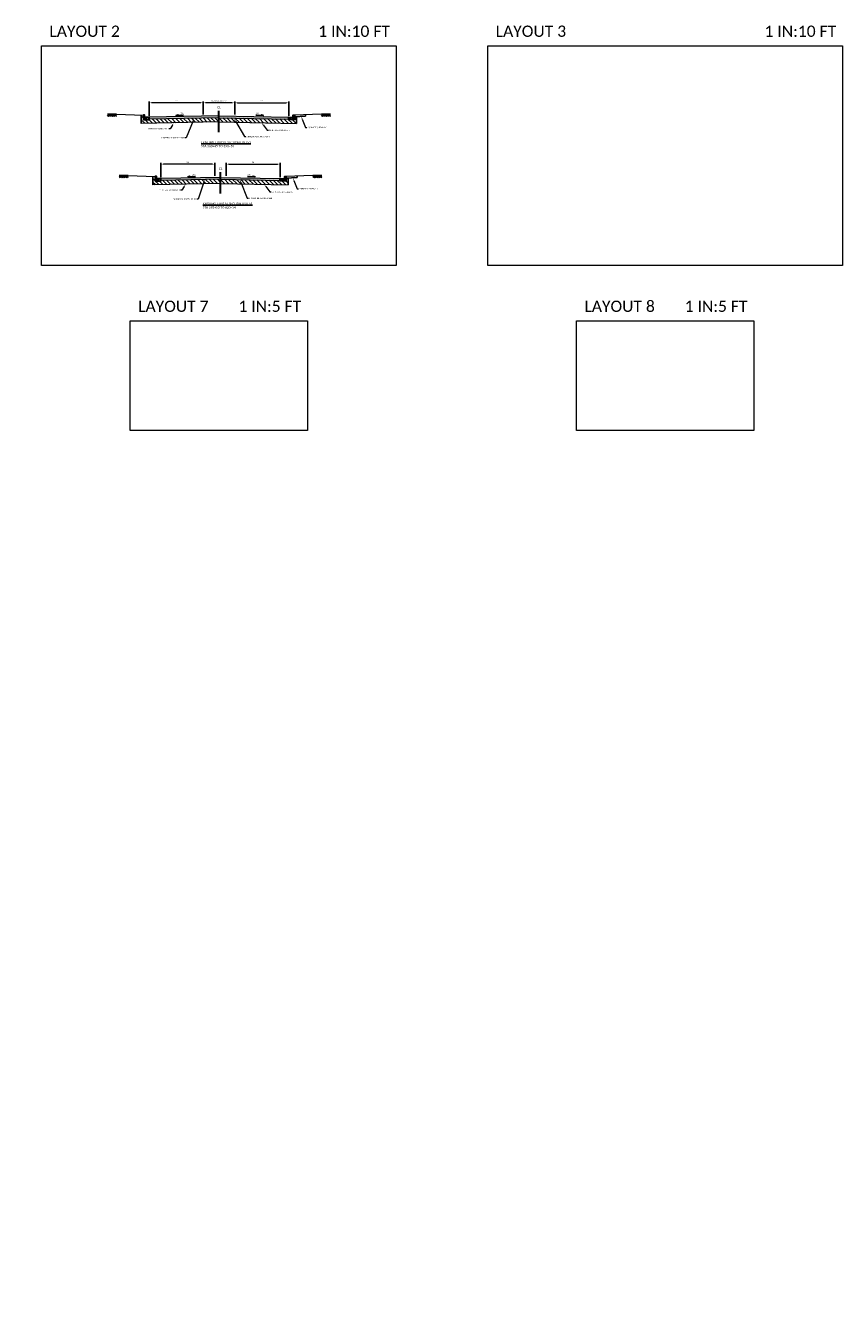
# Model space of a CAD drawing. Extents: x 0 to 4422, y 0 to 4518.
# Tile 4 of 5: x 3667 to 4030, y 3953 to 4516. Entities that reach past the tile are written whole.
import ezdxf
from ezdxf import colors
from ezdxf.entities.mleader import LeaderData, LeaderLine
from ezdxf.enums import TextEntityAlignment as Align
from ezdxf.math import Vec2, Vec3

# ---------------------------------------------------------------- set-up
doc = ezdxf.new("R2010")
doc.units = 21
doc.header["$MEASUREMENT"] = 0
doc.layers.get('Defpoints').update_dxf_attribs({"lineweight": 25})
for name, color, linetype, lineweight in [('E_MISC_TYPS', 252, 'Continuous', 25), ('P_MISC_Text', 7, 'Continuous', 25), ('P_MISC_TXT', 7, 'Continuous', 25), ('P_MISC_TYPS', 7, 'Continuous', 25)]:
    doc.layers.add(name, color=color, linetype=linetype, lineweight=lineweight)
doc.layers.add('P_MISC_NoPlot', color=7, linetype='Continuous', lineweight=18, plot=False)
doc.styles.add('ArialRegular', font='arial.ttf')
doc.styles.add('CalibriLight', font='calibril.ttf')
doc.styles.add('CalibriRegular', font='calibri.ttf')
doc.dimstyles.new('060-LANE & SHLD', dxfattribs={"dimtxt": 0.06, "dimasz": 0.08, "dimexe": 0.06, "dimexo": 0.06, "dimgap": 0.05, "dimtad": 1, "dimdec": 0, "dimzin": 0, "dimdsep": 46, "dimtxsty": 'CalibriLight', "dimcen": -1, "dimse1": 1, "dimse2": 1, "dimclrd": 256, "dimclre": 256, "dimclrt": 256, "dimaunit": 1, "dimadec": 3, "dimazin": 2, "dimtfac": 1, "dimtdec": 0, "dimtofl": 0, "dimtmove": 0, "dimatfit": 3, "dimfxl": 1, "dimtolj": 1, "dimtzin": 0, "dimlwd": 9, "dimlwe": -1, "dimarcsym": 0})
pattern_1 = [(135, (3753.1985, 4473.5343), (-0.883883, -0.883883), [])]

# ---------------------------------------------------------------- blocks, each defined once
blk = doc.blocks.new('2 percent slope LT')
at = {"layer": 'P_MISC_TYPS'}
h = blk.add_hatch(color=256, dxfattribs=at)
h.dxf.hatch_style = 1
h.paths.add_polyline_path([(-0.337, -0.007), (-0.249, -0.005), (-0.249, 0.028)])
at = {"layer": 'P_MISC_TYPS', "flags": 128}
blk.add_lwpolyline([(0, 0), (-0.337, -0.007), (-0.249, 0.028), (-0.249, -0.005)], dxfattribs=at)
at = {"layer": 'P_MISC_TYPS', "insert": (-0.004, 0.119), "char_height": 0.07, "attachment_point": 3, "rotation": 1.1458, "style": 'CalibriLight'}
blk.add_mtext_dynamic_manual_height_columns('2%', width=0.15474, gutter_width=3.5, heights=[0], dxfattribs=at)
blk = doc.blocks.new('2 percent slope RT')
at = {"layer": 'P_MISC_TYPS'}
h = blk.add_hatch(color=256, dxfattribs=at)
h.dxf.hatch_style = 1
h.paths.add_polyline_path([(0.337, -0.007), (0.249, -0.005), (0.249, 0.028)])
at = {"layer": 'P_MISC_TYPS', "flags": 128}
blk.add_lwpolyline([(0, 0), (0.337, -0.007), (0.249, 0.028), (0.249, -0.005)], dxfattribs=at)
at = {"layer": 'P_MISC_TYPS', "insert": (0.004, 0.119), "char_height": 0.07, "attachment_point": 1, "rotation": 358.8542, "style": 'CalibriLight'}
blk.add_mtext_dynamic_manual_height_columns('2%', width=0.15474, gutter_width=3.5, heights=[0], dxfattribs=at)
blk = doc.blocks.new('30-inch curb .0625-inch per ft')
at = {"layer": 'P_MISC_TYPS', "lineweight": 30, "flags": 128}
blk.add_lwpolyline([(-0.25, -0.115625), (0, -0.1), (0, 0), (-0.2, -0.0125), (-0.2, 0.0875), (-0.25, 0.0875), (-0.25, -0.115625)], dxfattribs=at)
blk = doc.blocks.new('*D39')
at = {"layer": 'Defpoints', "color": 0, "transparency": 16777216}
for p in [(3784.2, 4481.97), (3760.2, 4476.2), (3784.2, 4475.58)]:
    blk.add_point(p, dxfattribs=at)
at = {"layer": 'P_MISC_Text', "transparency": 16777216}
for p, q in [((3760.2, 4476.8), (3760.2, 4482.57)), ((3784.2, 4476.18), (3784.2, 4482.57))]:
    blk.add_line(p, q, dxfattribs=at)
at = {"layer": 'P_MISC_Text', "lineweight": 5, "transparency": 16777216}
blk.add_line((3761.4, 4481.97), (3783, 4481.97), dxfattribs=at)
at = {"layer": 'P_MISC_Text', "transparency": 16777216}
for points in [[(3761.4, 4482.17), (3761.4, 4481.77), (3760.2, 4481.97)], [(3783, 4482.17), (3783, 4481.77), (3784.2, 4481.97)]]:
    blk.add_solid(points, dxfattribs=at)
at = {"layer": 'P_MISC_Text', "transparency": 16777216, "insert": (3772.2, 4482.77), "char_height": 0.6, "attachment_point": 5, "style": 'ArialRegular'}
blk.add_mtext("\\A1;24'", dxfattribs=at)
blk = doc.blocks.new('*D40')
at = {"layer": 'Defpoints', "color": 0, "transparency": 16777216}
for p in [(3722.2, 4481.97), (3722.2, 4475.58), (3746.2, 4476.2)]:
    blk.add_point(p, dxfattribs=at)
at = {"layer": 'P_MISC_Text', "transparency": 16777216}
for p, q in [((3722.2, 4476.18), (3722.2, 4482.57)), ((3746.2, 4476.8), (3746.2, 4482.57))]:
    blk.add_line(p, q, dxfattribs=at)
at = {"layer": 'P_MISC_Text', "lineweight": 5, "transparency": 16777216}
blk.add_line((3745, 4481.97), (3723.4, 4481.97), dxfattribs=at)
at = {"layer": 'P_MISC_Text', "transparency": 16777216}
for points in [[(3723.4, 4482.17), (3723.4, 4481.77), (3722.2, 4481.97)], [(3745, 4482.17), (3745, 4481.77), (3746.2, 4481.97)]]:
    blk.add_solid(points, dxfattribs=at)
at = {"layer": 'P_MISC_Text', "transparency": 16777216, "insert": (3734.2, 4482.77), "char_height": 0.6, "attachment_point": 5, "style": 'ArialRegular'}
blk.add_mtext("\\A1;24'", dxfattribs=at)
blk = doc.blocks.new('*D41')
at = {"layer": 'Defpoints', "color": 0, "transparency": 16777216}
for p in [(3746.2, 4481.97), (3746.2, 4476.2), (3760.2, 4476.2)]:
    blk.add_point(p, dxfattribs=at)
at = {"layer": 'P_MISC_Text', "lineweight": 5, "transparency": 16777216}
blk.add_line((3759, 4481.97), (3747.4, 4481.97), dxfattribs=at)
at = {"layer": 'P_MISC_Text', "transparency": 16777216}
for points in [[(3747.4, 4482.17), (3747.4, 4481.77), (3746.2, 4481.97)], [(3759, 4482.17), (3759, 4481.77), (3760.2, 4481.97)]]:
    blk.add_solid(points, dxfattribs=at)
at = {"layer": 'P_MISC_Text', "transparency": 16777216, "insert": (3753.2, 4482.78), "char_height": 0.6, "attachment_point": 5, "style": 'ArialRegular'}
blk.add_mtext("\\A1;VARIES 14' TO 16'", dxfattribs=at)
blk = doc.blocks.new('Center Line')
at = {"layer": 'P_MISC_TYPS', "lineweight": 30}
blk.add_line((0, -0.472), (0, 0.472), dxfattribs=at)
at = {"layer": 'P_MISC_TYPS', "style": 'CalibriLight'}
blk.add_text('CL', height=0.1, dxfattribs=at).set_placement((0, 0.63), align=Align.MIDDLE_CENTER)
blk = doc.blocks.new('*D42')
at = {"layer": 'Defpoints', "color": 0, "transparency": 16777216}
for p in [(3780.44, 4454.75), (3756.44, 4448.98), (3780.44, 4448.36)]:
    blk.add_point(p, dxfattribs=at)
at = {"layer": 'P_MISC_Text', "transparency": 16777216}
for p, q in [((3756.44, 4449.58), (3756.44, 4455.35)), ((3780.44, 4448.96), (3780.44, 4455.35))]:
    blk.add_line(p, q, dxfattribs=at)
at = {"layer": 'P_MISC_Text', "lineweight": 5, "transparency": 16777216}
blk.add_line((3757.64, 4454.75), (3779.24, 4454.75), dxfattribs=at)
at = {"layer": 'P_MISC_Text', "transparency": 16777216}
for points in [[(3757.64, 4454.95), (3757.64, 4454.55), (3756.44, 4454.75)], [(3779.24, 4454.95), (3779.24, 4454.55), (3780.44, 4454.75)]]:
    blk.add_solid(points, dxfattribs=at)
at = {"layer": 'P_MISC_Text', "transparency": 16777216, "insert": (3768.44, 4455.55), "char_height": 0.6, "attachment_point": 5, "style": 'ArialRegular'}
blk.add_mtext("\\A1;24'", dxfattribs=at)
blk = doc.blocks.new('*D43')
at = {"layer": 'Defpoints', "color": 0, "transparency": 16777216}
for p in [(3727.44, 4454.75), (3727.44, 4448.36), (3751.44, 4448.98)]:
    blk.add_point(p, dxfattribs=at)
at = {"layer": 'P_MISC_Text', "transparency": 16777216}
for p, q in [((3727.44, 4448.96), (3727.44, 4455.35)), ((3751.44, 4449.58), (3751.44, 4455.35))]:
    blk.add_line(p, q, dxfattribs=at)
at = {"layer": 'P_MISC_Text', "lineweight": 5, "transparency": 16777216}
blk.add_line((3750.24, 4454.75), (3728.64, 4454.75), dxfattribs=at)
at = {"layer": 'P_MISC_Text', "transparency": 16777216}
for points in [[(3728.64, 4454.95), (3728.64, 4454.55), (3727.44, 4454.75)], [(3750.24, 4454.95), (3750.24, 4454.55), (3751.44, 4454.75)]]:
    blk.add_solid(points, dxfattribs=at)
at = {"layer": 'P_MISC_Text', "transparency": 16777216, "insert": (3739.44, 4455.55), "char_height": 0.6, "attachment_point": 5, "style": 'ArialRegular'}
blk.add_mtext("\\A1;24'", dxfattribs=at)

msp = doc.modelspace()

# ---------------------------------------------------------------- hatches: boundary and pattern name
at = {"layer": 'E_MISC_TYPS'}
h = msp.add_hatch(dxfattribs=at)
h.set_pattern_fill('EARTH', color=256, scale=5, angle=45)
h.set_pattern_definition([(45, (3705.6985, 4476.436), (0, 1.7678), [1.25, -1.25]), (45, (3705.367, 4476.7674), (0, 1.76777), [1.25, -1.25]), (45, (3705.0356, 4477.0989), (0, 1.76777), [1.25, -1.25]), (135, (3705.0356, 4477.3198), (-1.76777, 1e-16), [1.25, -1.25]), (135, (3705.367, 4477.6513), (-1.76777, 1e-16), [1.25, -1.25]), (135, (3705.6985, 4477.9828), (-1.76777, 1e-16), [1.25, -1.25])])
h.paths.add_polyline_path([(3707.7, 4475.94), (3707.7, 4476.94), (3703.7, 4476.94), (3703.7, 4475.94)])
h = msp.add_hatch(dxfattribs=at)
h.set_pattern_fill('ANSI31', color=256, scale=10, angle=90)
h.set_pattern_definition(pattern_1)
h.paths.add_polyline_path([(3753.2, 4473.53), (3753.2, 4473.87), (3753.2, 4474.37), (3753.2, 4475.37), (3722.2, 4474.75), (3722.2, 4474.58), (3719.7, 4474.42), (3719.7, 4476.46), (3718.7, 4476.5), (3718.7, 4472.84)])
h = msp.add_hatch(dxfattribs=at)
h.set_pattern_fill('AR-CONC', color=256, scale=0.2)
h.set_pattern_definition([(50, (3720.9485, 4475.4403), (1.4345, -0.1255), [0.15, -1.65]), (355, (3720.9485, 4475.4403), (-0.2775, 1.5044), [0.12, -1.32]), (100.45, (3721.068, 4475.4299), (1.157, 1.3789), [0.1275, -1.4023]), (46.18, (3720.9485, 4475.8403), (2.1345, -0.331), [0.225, -2.475]), (96.64, (3721.1263, 4475.8127), (1.8693, 1.9482), [0.1912, -2.1034]), (351.18, (3720.9485, 4475.8403), (1.8693, 1.9482), [0.18, -1.98]), (21, (3721.1485, 4475.7403), (1.1938, -0.80524), [0.15, -1.65]), (326, (3721.1485, 4475.7403), (0.4866, 1.4503), [0.12, -1.32]), (71.45, (3721.248, 4475.6732), (1.6804, 0.6451), [0.1275, -1.4023]), (37.5, (3720.94847, 4475.44033), (0.02432, 0.66579), [0, -1.304, 0, -1.34, 0, -1.325]), (7.5, (3720.9485, 4475.4403), (0.52614, 0.78882), [0, -0.764, 0, -1.274, 0, -0.505]), (327.5, (3720.5025, 4475.44033), (1.06764, -0.04511), [0, -0.5, 0, -1.56, 0, -2.07]), (317.5, (3720.3025, 4475.4403), (1.16637, 0.2002), [0, -0.65, 0, -1.036, 0, -1.47])])
h.paths.add_polyline_path([(3720.2, 4475.46), (3720.2, 4476.46), (3719.7, 4476.46), (3719.7, 4474.42), (3722.2, 4474.58), (3722.2, 4475.58)])
h = msp.add_hatch(color=256, dxfattribs=at)
h.dxf.hatch_style = 1
h.paths.add_polyline_path([(3753.2, 4475.37), (3753.2, 4475.7), (3753.2, 4476.2), (3722.2, 4475.58), (3722.2, 4474.75)])
h = msp.add_hatch(color=256, dxfattribs=at)
h.dxf.hatch_style = 1
h.paths.add_polyline_path([(3784.2, 4474.75), (3784.2, 4475.58), (3753.2, 4476.2), (3753.2, 4475.7), (3753.2, 4475.37)])
h = msp.add_hatch(dxfattribs=at)
h.set_pattern_fill('ANSI31', color=256, scale=10, angle=90)
h.set_pattern_definition(pattern_1)
h.paths.add_polyline_path([(3787.7, 4472.84), (3787.7, 4475.83), (3786.7, 4475.79), (3786.7, 4474.42), (3784.2, 4474.58), (3784.2, 4474.75), (3753.2, 4475.37), (3753.2, 4474.37), (3753.2, 4473.87), (3753.2, 4473.53)])
h = msp.add_hatch(dxfattribs=at)
h.set_pattern_fill('AR-CONC', color=256, scale=0.2)
h.set_pattern_definition([(50, (3784.1985, 4474.581), (1.4345, -0.1255), [0.15, -1.65]), (355, (3784.1985, 4474.581), (-0.2775, 1.5044), [0.12, -1.32]), (100.45, (3784.318, 4474.5705), (1.157, 1.3789), [0.1275, -1.4023]), (46.184, (3784.1985, 4474.981), (2.1345, -0.331), [0.225, -2.475]), (96.636, (3784.3763, 4474.9534), (1.8693, 1.9482), [0.1912, -2.1034]), (351.18, (3784.1985, 4474.981), (1.8693, 1.9482), [0.18, -1.98]), (21, (3784.3985, 4474.881), (1.1938, -0.80524), [0.15, -1.65]), (326, (3784.3985, 4474.881), (0.4866, 1.4503), [0.12, -1.32]), (71.45, (3784.498, 4474.8139), (1.68044, 0.64506), [0.1275, -1.4023]), (37.5, (3784.19847, 4474.58095), (0.02432, 0.66579), [0, -1.304, 0, -1.34, 0, -1.325]), (7.5, (3784.1985, 4474.58095), (0.52614, 0.78882), [0, -0.764, 0, -1.274, 0, -0.505]), (327.5, (3783.7525, 4474.58095), (1.067645, -0.04511), [0, -0.5, 0, -1.56, 0, -2.07]), (317.5, (3783.5525, 4474.581), (1.16637, 0.2002), [0, -0.65, 0, -1.036, 0, -1.47])])
h.paths.add_polyline_path([(3786.7, 4474.42), (3786.7, 4476.46), (3786.2, 4476.46), (3786.2, 4475.46), (3784.2, 4475.58), (3784.2, 4474.58)])
h = msp.add_hatch(dxfattribs=at)
h.set_pattern_fill('EARTH', color=256, scale=5, angle=45)
h.set_pattern_definition([(45, (3800.6985, 4476.436), (0, 1.7678), [1.25, -1.25]), (45, (3800.367, 4476.7674), (0, 1.76777), [1.25, -1.25]), (45, (3800.0356, 4477.0989), (0, 1.76777), [1.25, -1.25]), (135, (3800.0356, 4477.3198), (-1.76777, 1e-16), [1.25, -1.25]), (135, (3800.367, 4477.6513), (-1.76777, 1e-16), [1.25, -1.25]), (135, (3800.6985, 4477.9828), (-1.76777, 1e-16), [1.25, -1.25])])
h.paths.add_polyline_path([(3798.7, 4476.94), (3798.7, 4475.94), (3802.7, 4475.94), (3802.7, 4476.94)])
h = msp.add_hatch(dxfattribs=at)
h.set_pattern_fill('EARTH', color=256, scale=5, angle=45)
h.set_pattern_definition([(45, (3710.9447, 4449.2199), (0, 1.7678), [1.25, -1.25]), (45, (3710.6133, 4449.5514), (0, 1.76777), [1.25, -1.25]), (45, (3710.2818, 4449.8828), (0, 1.76777), [1.25, -1.25]), (135, (3710.2818, 4450.1038), (-1.76777, 1e-16), [1.25, -1.25]), (135, (3710.6133, 4450.4353), (-1.76777, 1e-16), [1.25, -1.25]), (135, (3710.9447, 4450.7667), (-1.76777, 1e-16), [1.25, -1.25])])
h.paths.add_polyline_path([(3712.94, 4448.72), (3712.94, 4449.72), (3708.94, 4449.72), (3708.94, 4448.72)])
h = msp.add_hatch(dxfattribs=at)
h.set_pattern_fill('ANSI31', color=256, scale=10, angle=90)
h.set_pattern_definition([(135, (3738.9447, 4447.4541), (-0.88388, -0.88388), [])])
h.paths.add_polyline_path([(3727.44, 4447.53), (3727.44, 4447.36), (3724.94, 4447.21), (3724.94, 4449.24), (3723.94, 4449.28), (3723.94, 4445.63), (3753.94, 4446.23), (3753.94, 4448.06)])
h = msp.add_hatch(dxfattribs=at)
h.set_pattern_fill('AR-CONC', color=256, scale=0.2)
h.set_pattern_definition([(50, (3726.1947, 4448.2243), (1.4345, -0.1255), [0.15, -1.65]), (355, (3726.1947, 4448.2243), (-0.2775, 1.5044), [0.12, -1.32]), (100.45, (3726.3143, 4448.2139), (1.157, 1.3789), [0.1275, -1.4023]), (46.18, (3726.1947, 4448.6243), (2.1345, -0.331), [0.225, -2.475]), (96.64, (3726.3726, 4448.5967), (1.8693, 1.9482), [0.1912, -2.1034]), (351.18, (3726.1947, 4448.6243), (1.8693, 1.9482), [0.18, -1.98]), (21, (3726.3947, 4448.5243), (1.1938, -0.80524), [0.15, -1.65]), (326, (3726.3947, 4448.5243), (0.4866, 1.4503), [0.12, -1.32]), (71.45, (3726.4942, 4448.4572), (1.6804, 0.6451), [0.1275, -1.4023]), (37.5, (3726.19474, 4448.2243), (0.02432, 0.66579), [0, -1.304, 0, -1.34, 0, -1.325]), (7.5, (3726.19474, 4448.2243), (0.52614, 0.78882), [0, -0.764, 0, -1.274, 0, -0.505]), (327.5, (3725.74874, 4448.2243), (1.06764, -0.04511), [0, -0.5, 0, -1.56, 0, -2.07]), (317.5, (3725.5487, 4448.2243), (1.16637, 0.2002), [0, -0.65, 0, -1.036, 0, -1.47])])
h.paths.add_polyline_path([(3725.44, 4448.24), (3725.44, 4449.24), (3724.94, 4449.24), (3724.94, 4447.21), (3727.44, 4447.36), (3727.44, 4448.36)])
h = msp.add_hatch(color=256, dxfattribs=at)
h.dxf.hatch_style = 1
h.paths.add_polyline_path([(3753.94, 4448.06), (3753.94, 4448.89), (3727.44, 4448.36), (3727.44, 4447.53)])
h = msp.add_hatch(color=256, dxfattribs=at)
h.dxf.hatch_style = 1
h.paths.add_polyline_path([(3780.44, 4447.53), (3780.44, 4448.36), (3753.94, 4448.89), (3753.94, 4448.06)])
h = msp.add_hatch(dxfattribs=at)
h.set_pattern_fill('ANSI31', color=256, scale=10, angle=90)
h.set_pattern_definition([(135, (3768.9447, 4447.1206), (-0.88388, -0.88388), [])])
h.paths.add_polyline_path([(3753.94, 4448.06), (3753.94, 4446.23), (3783.94, 4445.63), (3783.94, 4448.61), (3782.94, 4448.57), (3782.94, 4447.21), (3780.44, 4447.36), (3780.44, 4447.53)])
h = msp.add_hatch(dxfattribs=at)
h.set_pattern_fill('AR-CONC', color=256, scale=0.2)
h.set_pattern_definition([(50, (3780.4447, 4447.3649), (1.4345, -0.1255), [0.15, -1.65]), (355, (3780.4447, 4447.365), (-0.2775, 1.5044), [0.12, -1.32]), (100.45, (3780.5643, 4447.3545), (1.157, 1.3789), [0.1275, -1.4023]), (46.184, (3780.4447, 4447.765), (2.1345, -0.331), [0.225, -2.475]), (96.636, (3780.6226, 4447.7373), (1.8693, 1.9482), [0.1912, -2.1034]), (351.18, (3780.4447, 4447.765), (1.8693, 1.9482), [0.18, -1.98]), (21, (3780.6447, 4447.6649), (1.1938, -0.80524), [0.15, -1.65]), (326, (3780.6447, 4447.665), (0.4866, 1.4503), [0.12, -1.32]), (71.45, (3780.7442, 4447.5978), (1.68044, 0.64506), [0.1275, -1.4023]), (37.5, (3780.44474, 4447.36493), (0.02432, 0.66579), [0, -1.304, 0, -1.34, 0, -1.325]), (7.5, (3780.44474, 4447.3649), (0.52614, 0.78882), [0, -0.764, 0, -1.274, 0, -0.505]), (327.5, (3779.99874, 4447.36493), (1.067645, -0.04511), [0, -0.5, 0, -1.56, 0, -2.07]), (317.5, (3779.7987, 4447.3649), (1.16637, 0.2002), [0, -0.65, 0, -1.036, 0, -1.47])])
h.paths.add_polyline_path([(3782.94, 4447.21), (3782.94, 4449.24), (3782.44, 4449.24), (3782.44, 4448.24), (3780.44, 4448.36), (3780.44, 4447.36)])
h = msp.add_hatch(dxfattribs=at)
h.set_pattern_fill('EARTH', color=256, scale=5, angle=45)
h.set_pattern_definition([(45, (3796.9447, 4449.2199), (0, 1.7678), [1.25, -1.25]), (45, (3796.6133, 4449.5514), (0, 1.76777), [1.25, -1.25]), (45, (3796.2818, 4449.8828), (0, 1.76777), [1.25, -1.25]), (135, (3796.2818, 4450.1038), (-1.76777, 1e-16), [1.25, -1.25]), (135, (3796.6133, 4450.4353), (-1.76777, 1e-16), [1.25, -1.25]), (135, (3796.9447, 4450.7667), (-1.76777, 1e-16), [1.25, -1.25])])
h.paths.add_polyline_path([(3794.94, 4449.72), (3794.94, 4448.72), (3798.94, 4448.72), (3798.94, 4449.72)])

# ---------------------------------------------------------------- linework, layer by layer
for p, q in [((3707.7, 4476.94), (3703.7, 4476.94)), ((3718.7, 4472.84), (3718.7, 4476.5)), ((3753.2, 4476.2), (3753.2, 4475.7)), ((3753.2, 4475.7), (3753.2, 4475.37)), ((3753.2, 4475.37), (3753.2, 4474.37)), ((3753.2, 4474.37), (3753.2, 4473.87)), ((3753.2, 4473.87), (3753.2, 4473.53)), ((3786.7, 4476.46), (3786.7, 4475.79)), ((3786.7, 4475.79), (3791.69, 4475.99)), ((3787.7, 4472.84), (3787.7, 4475.83)), ((3791.69, 4476.66), (3791.69, 4475.99)), ((3798.7, 4476.94), (3802.7, 4476.94)), ((3712.94, 4449.72), (3708.94, 4449.72)), ((3723.94, 4445.63), (3723.94, 4449.28)), ((3753.94, 4448.98), (3753.94, 4448.48)), ((3753.94, 4448.48), (3753.94, 4448.15)), ((3753.94, 4448.15), (3753.94, 4447.15)), ((3753.94, 4447.15), (3753.94, 4446.65)), ((3753.94, 4446.65), (3753.94, 4446.32)), ((3782.94, 4449.24), (3782.94, 4448.57)), ((3782.94, 4448.57), (3787.94, 4448.77)), ((3783.94, 4445.63), (3783.94, 4448.61)), ((3787.94, 4449.44), (3787.94, 4448.77)), ((3794.94, 4449.72), (3798.94, 4449.72))]:
    msp.add_line(p, q, dxfattribs=at)
at = {"layer": 'E_MISC_TYPS', "lineweight": 20}
for p, q in [((3707.7, 4476.94), (3719.7, 4476.46)), ((3753.2, 4473.53), (3718.7, 4472.84)), ((3753.2, 4476.2), (3722.2, 4475.58)), ((3753.2, 4475.37), (3722.2, 4474.75)), ((3753.2, 4476.2), (3784.2, 4475.58)), ((3753.2, 4475.37), (3784.2, 4474.75)), ((3753.2, 4473.53), (3787.7, 4472.84)), ((3798.7, 4476.94), (3786.7, 4476.46)), ((3712.94, 4449.72), (3724.94, 4449.24)), ((3753.94, 4446.23), (3723.94, 4445.63)), ((3753.94, 4448.89), (3727.44, 4448.36)), ((3753.94, 4448.06), (3727.44, 4447.53)), ((3753.94, 4448.89), (3780.44, 4448.36)), ((3753.94, 4448.06), (3780.44, 4447.53)), ((3753.94, 4446.23), (3783.94, 4445.63)), ((3794.94, 4449.72), (3782.94, 4449.24))]:
    msp.add_line(p, q, dxfattribs=at)
at = {"layer": 'P_MISC_NoPlot'}
for points in [[(3674.45, 4507.28), (3831.95, 4507.28), (3831.95, 4409.78), (3674.45, 4409.78)], [(3872.52, 4507.28), (4030.02, 4507.28), (4030.02, 4409.78), (3872.52, 4409.78)], [(3713.82, 4385.2), (3792.57, 4385.2), (3792.57, 4336.45), (3713.82, 4336.45)], [(3911.9, 4385.2), (3990.65, 4385.2), (3990.65, 4336.45), (3911.9, 4336.45)]]:
    msp.add_lwpolyline(points, close=True, dxfattribs=at)

# ---------------------------------------------------------------- block references
at = {"xscale": 10, "yscale": 10, "zscale": 10}
for p in [(3753.2, 4473.71), (3753.94, 4446.5)]:
    msp.add_blockref('Center Line', p, dxfattribs=at)
at = {"layer": 'E_MISC_TYPS', "yscale": 10, "zscale": 10}
for name, p, xscale in [('30-inch curb .0625-inch per ft', (3722.2, 4475.58), 10), ('2 percent slope LT', (3737.54, 4476.42), 10), ('2 percent slope RT', (3769.62, 4476.42), 10), ('30-inch curb .0625-inch per ft', (3784.2, 4475.58), -10), ('30-inch curb .0625-inch per ft', (3727.44, 4448.36), 10), ('2 percent slope LT', (3742.79, 4449.2), 10), ('2 percent slope RT', (3765.87, 4449.2), 10), ('30-inch curb .0625-inch per ft', (3780.44, 4448.36), -10)]:
    msp.add_blockref(name, p, dxfattribs=dict(at, xscale=xscale))

# ---------------------------------------------------------------- texts
at = {"layer": 'P_MISC_NoPlot', "style": 'CalibriLight'}
for s, p in [('LAYOUT 2', (3677.98, 4511.25)), ('LAYOUT 3', (3876.05, 4511.25)), ('LAYOUT 7', (3717.35, 4389.17)), ('LAYOUT 8', (3915.43, 4389.17))]:
    msp.add_text(s, height=5, dxfattribs=at).set_placement(p)
for s, p in [('1 IN:10 FT ', (3830.88, 4511.25)), ('1 IN:10 FT ', (4028.95, 4511.25)), ('1 IN:5 FT ', (3791.5, 4389.17)), ('1 IN:5 FT ', (3989.57, 4389.17))]:
    msp.add_text(s, height=5, dxfattribs=at).set_placement(p, align=Align.RIGHT)

# ---------------------------------------------------------------- dimensions: what is measured, and where the dimension line sits
at = {"layer": 'P_MISC_Text'}
dim = msp.add_linear_dim(base=(3746.2, 4481.97), p1=(3760.2, 4476.2), p2=(3746.2, 4476.2), text="VARIES 14' TO 16'", dimstyle='060-LANE & SHLD', override={"dimpost": "'"}, dxfattribs=at)
dim.commit()
dim.dimension.update_dxf_attribs({"geometry": '*D41', "text_midpoint": (3753.2, 4482.78)})
for base, p1, p2, picture, middle in [((3722.2, 4481.97), (3746.2, 4476.2), (3722.2, 4475.58), '*D40', (3734.2, 4482.77)), ((3784.2, 4481.97), (3760.2, 4476.2), (3784.2, 4475.58), '*D39', (3772.2, 4482.77)), ((3727.44, 4454.75), (3751.44, 4448.98), (3727.44, 4448.36), '*D43', (3739.44, 4455.55)), ((3780.44, 4454.75), (3756.44, 4448.98), (3780.44, 4448.36), '*D42', (3768.44, 4455.55))]:
    dim = msp.add_linear_dim(base=base, p1=p1, p2=p2, dimstyle='060-LANE & SHLD', override={"dimpost": "'", "dimse1": 0, "dimse2": 0}, dxfattribs=at)
    dim.commit()
    dim.dimension.update_dxf_attribs({"geometry": picture, "text_midpoint": middle})

# ---------------------------------------------------------------- leaders
at = {"layer": 'P_MISC_TXT'}
ml = msp.add_multileader_mtext('Standard', dxfattribs=at)
ml.set_content('11-IN BASE AGGREGATE', color=256, style='CalibriLight')
ml.set_leader_properties(color=256, linetype='Continuous', lineweight=5)
ml.build(insert=Vec2(0, 0))
ml.multileader.update_dxf_attribs({"dogleg_length": 0.06, "arrow_head_size": 1.2, "scale": 10})
ctx = ml.context
ctx.base_point, ctx.scale, ctx.char_height, ctx.arrow_head_size, ctx.landing_gap_size, ctx.plane_origin = Vec3(3582.4, 4484.27), 10, 0.6, 1.2, 0.3, Vec3(3582.7, 4484.57)
notes = []
notes.append((ctx, [(0, (1, 1, 0), (3581.8, 4484.27), (1, 0), 0.6, [(0, [(3579.25, 4487.65)], 0, [])])]))
ctx.mtext.insert, ctx.mtext.width, ctx.mtext.flow_direction = Vec3(3582.7, 4484.57), 10.2932, 5
ml = msp.add_multileader_mtext('Standard', dxfattribs=at)
ml.set_content('5-INASPHALTIC PAVEMENT', color=256, style='CalibriLight')
ml.set_leader_properties(color=256, linetype='Continuous', lineweight=5)
ml.build(insert=Vec2(0, 0))
ml.multileader.update_dxf_attribs({"dogleg_length": 0.06, "arrow_head_size": 1.2, "scale": 10})
ctx = ml.context
ctx.base_point, ctx.scale, ctx.char_height, ctx.arrow_head_size, ctx.landing_gap_size, ctx.plane_origin = Vec3(3727.3, 4466.48), 10, 0.6, 1.2, 0.3, Vec3(3734.6, 4468.8)
ctx.text_align_type = 2
notes.append((ctx, [(0, (1, 1, 0), (3738.73, 4466.48), (-1, 0), 0.6, [(0, [(3742.17, 4475.04)], 0, [])])]))
ctx.mtext.insert, ctx.mtext.alignment, ctx.mtext.flow_direction = Vec3(3737.83, 4466.78), 3, 5
ml = msp.add_multileader_mtext('Standard', dxfattribs=at)
ml.set_content('5-INASPHALTIC PAVEMENT', color=256, style='CalibriLight')
ml.set_leader_properties(color=256, linetype='Continuous', lineweight=5)
ml.build(insert=Vec2(0, 0))
ml.multileader.update_dxf_attribs({"dogleg_length": 0.06, "arrow_head_size": 1.2, "scale": 10})
ctx = ml.context
ctx.base_point, ctx.scale, ctx.char_height, ctx.arrow_head_size, ctx.landing_gap_size, ctx.plane_origin = Vec3(3765.12, 4466.97), 10, 0.6, 1.2, 0.3, Vec3(3773.2, 4467.27)
notes.append((ctx, [(1, (1, 1, 0), (3764.52, 4466.97), (1, 0), 0.6, [(0, [(3759.91, 4474.83)], 0, [])])]))
ctx.mtext.insert, ctx.mtext.flow_direction = Vec3(3765.42, 4467.27), 5
ml = msp.add_multileader_mtext('Standard', dxfattribs=at)
ml.set_content('11-IN BASE AGGREGATE', color=256, style='CalibriLight')
ml.set_leader_properties(color=256, linetype='Continuous', lineweight=5)
ml.build(insert=Vec2(0, 0))
ml.multileader.update_dxf_attribs({"dogleg_length": 0.06, "arrow_head_size": 1.2, "scale": 10})
ctx = ml.context
ctx.base_point, ctx.scale, ctx.char_height, ctx.arrow_head_size, ctx.landing_gap_size, ctx.plane_origin = Vec3(3775.23, 4469.78), 10, 0.6, 1.2, 0.3, Vec3(3775.53, 4470.09)
notes.append((ctx, [(0, (1, 1, 0), (3774.63, 4469.78), (1, 0), 0.6, [(0, [(3772.08, 4473.16)], 0, [])])]))
ctx.mtext.insert, ctx.mtext.width, ctx.mtext.flow_direction = Vec3(3775.53, 4470.09), 10.2932, 5
ml = msp.add_multileader_mtext('Standard', dxfattribs=at)
ml.set_content('ASPHALTIC SIDEWALK', color=256, style='CalibriLight')
ml.set_leader_properties(color=256, linetype='Continuous', lineweight=5)
ml.build(insert=Vec2(0, 0))
ml.multileader.update_dxf_attribs({"dogleg_length": 0.06, "arrow_head_size": 1.2, "scale": 10})
ctx = ml.context
ctx.base_point, ctx.scale, ctx.char_height, ctx.arrow_head_size, ctx.landing_gap_size, ctx.plane_origin = Vec3(3792.23, 4471.02), 10, 0.6, 1.2, 0.3, Vec3(3792.53, 4471.32)
notes.append((ctx, [(0, (1, 1, 0), (3791.63, 4471.02), (1, 0), 0.6, [(0, [(3789.77, 4475.89)], 0, [])])]))
ctx.mtext.insert, ctx.mtext.flow_direction = Vec3(3792.53, 4471.32), 5
ml = msp.add_multileader_mtext('Standard', dxfattribs=at)
ml.set_content('11-IN BASE AGGREGATE', color=256, style='CalibriLight')
ml.set_leader_properties(color=256, linetype='Continuous', lineweight=5)
ml.build(insert=Vec2(0, 0))
ml.multileader.update_dxf_attribs({"dogleg_length": 0.06, "arrow_head_size": 1.2, "scale": 10})
ctx = ml.context
ctx.base_point, ctx.scale, ctx.char_height, ctx.arrow_head_size, ctx.landing_gap_size, ctx.plane_origin = Vec3(3721.34, 4470.49), 10, 0.6, 1.2, 0.3, Vec3(3721.64, 4470.79)
ctx.text_align_type = 2
notes.append((ctx, [(1, (1, 1, 0), (3731.56, 4470.49), (-1, 0), 0.6, [(0, [(3733.19, 4473.05)], 0, [])])]))
ctx.mtext.insert, ctx.mtext.width, ctx.mtext.alignment, ctx.mtext.flow_direction = Vec3(3730.66, 4470.79), 10.2932, 3, 5
ml = msp.add_multileader_mtext('Standard', dxfattribs=at)
ml.set_content('{\\LEXISTING TYPICAL SECTION USH 51}\\PSTA 580+45 TO 590+50', color=256, style='CalibriRegular')
ml.set_leader_properties(color=256, linetype='ByLayer', lineweight=-1)
ml.build(insert=Vec2(0, 0))
ml.multileader.update_dxf_attribs({"leader_type": 0, "text_left_attachment_type": 0, "text_right_attachment_type": 0, "dogleg_length": 0.412, "arrow_head_size": 0, "scale": 10})
ctx = ml.context
ctx.base_point, ctx.scale, ctx.char_height, ctx.arrow_head_size, ctx.landing_gap_size, ctx.plane_origin = Vec3(3744.78, 4464.94), 10, 1, 0, 0.5, Vec3(3745.28, 4464.94)
ctx.left_attachment, ctx.right_attachment = 0, 0
notes.append((ctx, [(0, (0, 0, 0), (0, 0), (1, 0), 1, [])]))
ctx.mtext.insert, ctx.mtext.flow_direction = Vec3(3745.28, 4464.94), 5
ml = msp.add_multileader_mtext('Standard', dxfattribs=at)
ml.set_content('11-IN BASE AGGREGATE', color=256, style='CalibriLight')
ml.set_leader_properties(color=256, linetype='Continuous', lineweight=5)
ml.build(insert=Vec2(0, 0))
ml.multileader.update_dxf_attribs({"dogleg_length": 0.06, "arrow_head_size": 1.2, "scale": 10})
ctx = ml.context
ctx.base_point, ctx.scale, ctx.char_height, ctx.arrow_head_size, ctx.landing_gap_size, ctx.plane_origin = Vec3(3582.29, 4445.97), 10, 0.6, 1.2, 0.3, Vec3(3582.59, 4446.28)
notes.append((ctx, [(0, (1, 1, 0), (3581.69, 4445.97), (1, 0), 0.6, [(0, [(3579.14, 4449.35)], 0, [])])]))
ctx.mtext.insert, ctx.mtext.width, ctx.mtext.flow_direction = Vec3(3582.59, 4446.28), 10.2932, 5
ml = msp.add_multileader_mtext('Standard', dxfattribs=at)
ml.set_content('11-IN BASE AGGREGATE', color=256, style='CalibriLight')
ml.set_leader_properties(color=256, linetype='Continuous', lineweight=5)
ml.build(insert=Vec2(0, 0))
ml.multileader.update_dxf_attribs({"dogleg_length": 0.06, "arrow_head_size": 1.2, "scale": 10})
ctx = ml.context
ctx.base_point, ctx.scale, ctx.char_height, ctx.arrow_head_size, ctx.landing_gap_size, ctx.plane_origin = Vec3(3726.58, 4443.27), 10, 0.6, 1.2, 0.3, Vec3(3726.88, 4443.58)
ctx.text_align_type = 2
notes.append((ctx, [(1, (1, 1, 0), (3736.81, 4443.27), (-1, 0), 0.6, [(0, [(3738.44, 4445.83)], 0, [])])]))
ctx.mtext.insert, ctx.mtext.width, ctx.mtext.alignment, ctx.mtext.flow_direction = Vec3(3735.91, 4443.58), 10.2932, 3, 5
ml = msp.add_multileader_mtext('Standard', dxfattribs=at)
ml.set_content('5-INASPHALTIC PAVEMENT', color=256, style='CalibriLight')
ml.set_leader_properties(color=256, linetype='Continuous', lineweight=5)
ml.build(insert=Vec2(0, 0))
ml.multileader.update_dxf_attribs({"dogleg_length": 0.06, "arrow_head_size": 1.2, "scale": 10})
ctx = ml.context
ctx.base_point, ctx.scale, ctx.char_height, ctx.arrow_head_size, ctx.landing_gap_size, ctx.plane_origin = Vec3(3732.54, 4439.26), 10, 0.6, 1.2, 0.3, Vec3(3739.85, 4441.59)
ctx.text_align_type = 2
notes.append((ctx, [(0, (1, 1, 0), (3743.97, 4439.26), (-1, 0), 0.6, [(0, [(3746.92, 4447.84)], 0, [])])]))
ctx.mtext.insert, ctx.mtext.alignment, ctx.mtext.flow_direction = Vec3(3743.07, 4439.57), 3, 5
ml = msp.add_multileader_mtext('Standard', dxfattribs=at)
ml.set_content('5-INASPHALTIC PAVEMENT', color=256, style='CalibriLight')
ml.set_leader_properties(color=256, linetype='Continuous', lineweight=5)
ml.build(insert=Vec2(0, 0))
ml.multileader.update_dxf_attribs({"dogleg_length": 0.06, "arrow_head_size": 1.2, "scale": 10})
ctx = ml.context
ctx.base_point, ctx.scale, ctx.char_height, ctx.arrow_head_size, ctx.landing_gap_size, ctx.plane_origin = Vec3(3766.34, 4439.6), 10, 0.6, 1.2, 0.3, Vec3(3774.42, 4439.9)
notes.append((ctx, [(1, (1, 1, 0), (3765.74, 4439.6), (1, 0), 0.6, [(0, [(3762.46, 4447.84)], 0, [])])]))
ctx.mtext.insert, ctx.mtext.flow_direction = Vec3(3766.64, 4439.9), 5
ml = msp.add_multileader_mtext('Standard', dxfattribs=at)
ml.set_content('11-IN BASE AGGREGATE', color=256, style='CalibriLight')
ml.set_leader_properties(color=256, linetype='Continuous', lineweight=5)
ml.build(insert=Vec2(0, 0))
ml.multileader.update_dxf_attribs({"dogleg_length": 0.06, "arrow_head_size": 1.2, "scale": 10})
ctx = ml.context
ctx.base_point, ctx.scale, ctx.char_height, ctx.arrow_head_size, ctx.landing_gap_size, ctx.plane_origin = Vec3(3776.45, 4442.41), 10, 0.6, 1.2, 0.3, Vec3(3776.75, 4442.71)
notes.append((ctx, [(0, (1, 1, 0), (3775.85, 4442.41), (1, 0), 0.6, [(0, [(3773.3, 4445.79)], 0, [])])]))
ctx.mtext.insert, ctx.mtext.width, ctx.mtext.flow_direction = Vec3(3776.75, 4442.71), 10.2932, 5
ml = msp.add_multileader_mtext('Standard', dxfattribs=at)
ml.set_content('ASPHALTIC SIDEWALK', color=256, style='CalibriLight')
ml.set_leader_properties(color=256, linetype='Continuous', lineweight=5)
ml.build(insert=Vec2(0, 0))
ml.multileader.update_dxf_attribs({"dogleg_length": 0.06, "arrow_head_size": 1.2, "scale": 10})
ctx = ml.context
ctx.base_point, ctx.scale, ctx.char_height, ctx.arrow_head_size, ctx.landing_gap_size, ctx.plane_origin = Vec3(3788.48, 4443.8), 10, 0.6, 1.2, 0.3, Vec3(3788.78, 4444.1)
notes.append((ctx, [(0, (1, 1, 0), (3787.88, 4443.8), (1, 0), 0.6, [(0, [(3786.02, 4448.68)], 0, [])])]))
ctx.mtext.insert, ctx.mtext.flow_direction = Vec3(3788.78, 4444.1), 5
ml = msp.add_multileader_mtext('Standard', dxfattribs=at)
ml.set_content('{\\LEXISTING TYPICAL SECTION USH 51}\\PSTA 590+50 TO 620+34', color=256, style='CalibriRegular')
ml.set_leader_properties(color=256, linetype='ByLayer', lineweight=-1)
ml.build(insert=Vec2(0, 0))
ml.multileader.update_dxf_attribs({"leader_type": 0, "text_left_attachment_type": 0, "text_right_attachment_type": 0, "dogleg_length": 0.412, "arrow_head_size": 0, "scale": 10})
ctx = ml.context
ctx.base_point, ctx.scale, ctx.char_height, ctx.arrow_head_size, ctx.landing_gap_size, ctx.plane_origin = Vec3(3745.52, 4437.72), 10, 1, 0, 0.5, Vec3(3746.02, 4437.72)
ctx.left_attachment, ctx.right_attachment = 0, 0
notes.append((ctx, [(0, (0, 0, 0), (0, 0), (1, 0), 1, [])]))
ctx.mtext.insert, ctx.mtext.flow_direction = Vec3(3746.02, 4437.72), 5
for ctx, leaders in notes:
    for number, flags, end, landing, length, lines in leaders:
        leader = LeaderData()
        leader.index, (leader.has_last_leader_line, leader.has_dogleg_vector, leader.attachment_direction) = number, flags
        leader.last_leader_point, leader.dogleg_vector, leader.dogleg_length = Vec3(end), Vec3(landing), length
        for number, points, colour, breaks in lines:
            line = LeaderLine()
            line.index, line.vertices, line.color, line.breaks = number, Vec3.list(points), colors.encode_raw_color(colour), breaks
            leader.lines.append(line)
        ctx.leaders.append(leader)

doc.saveas('drawing.dxf')
